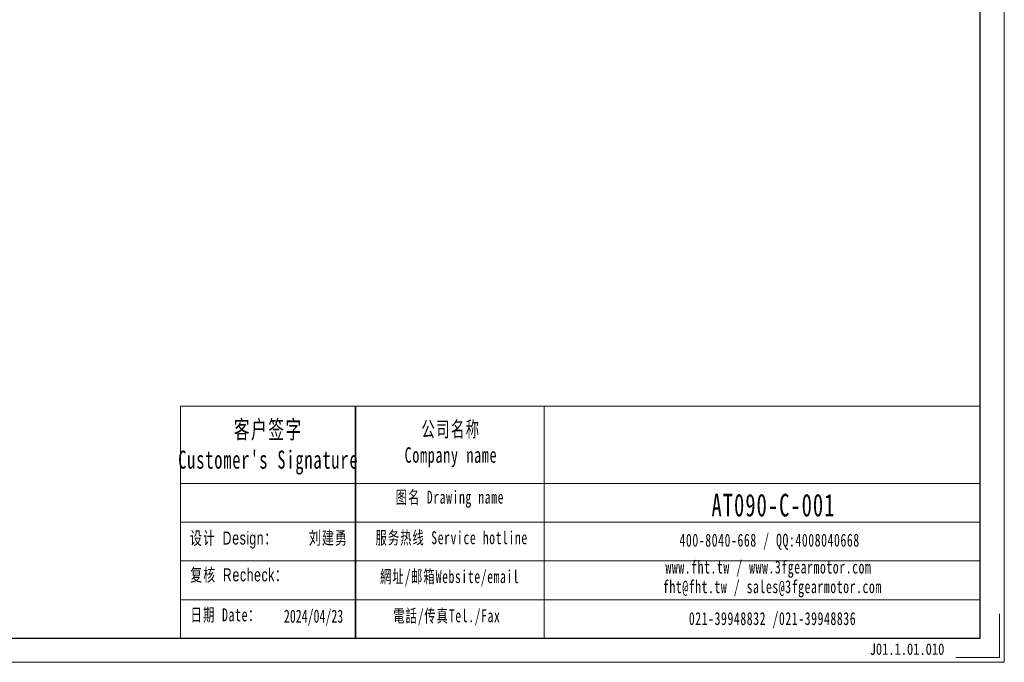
# Model space of a CAD drawing. Header units: millimetres. Extents: x 0 to 624, y 53 to 493.
# Tile 3 of 10: x 322 to 624, y 53 to 250. Entities that reach past the tile are written whole.
import ezdxf

# ---------------------------------------------------------------- set-up
doc = ezdxf.new("R2010")
doc.units = ezdxf.units.MM
doc.layers.get('0').update_dxf_attribs({"lineweight": 35})
doc.layers.add('6文字层', color=3, linetype='Continuous')
for name, color, linetype, lineweight in [('7标注层', 4, 'Continuous', 18), ('SLD-0', 7, 'Continuous', 18), ('图框_外框线', 7, 'Continuous', 18)]:
    doc.layers.add(name, color=color, linetype=linetype, lineweight=lineweight)
doc.styles.add('标准', font='txt', dxfattribs={"width": 0.667})
doc.styles.add('样式 1', font='txt', dxfattribs={"width": 0.8})

msp = doc.modelspace()

# ---------------------------------------------------------------- linework, layer by layer
msp.add_line((425.2931, 131.8804), (425.2931, 60.8673))
at = {"layer": '7标注层', "color": 0}
msp.add_line((371.7247, 131.8804), (371.7247, 60.8794), dxfattribs=at)
at = {"layer": '图框_外框线'}
for p, q in [((371.7247, 131.8804), (425.2931, 131.8804)), ((425.2931, 131.8804), (425.2931, 60.8794)), ((425.2931, 131.8804), (616.5473, 131.8804)), ((483.0093, 131.8804), (483.0093, 60.8794)), ((371.7247, 108.1873), (425.2931, 108.1873)), ((425.2931, 108.1873), (616.5473, 108.1873)), ((371.7247, 96.3408), (616.5473, 96.3408)), ((371.7247, 84.4943), (616.5473, 84.4943)), ((371.7247, 72.6477), (616.5473, 72.6477))]:
    msp.add_line(p, q, dxfattribs=at)
at = {"layer": '图框_外框线', "color": 3}
msp.add_lwpolyline([(2.6869, 53.4835), (623.9432, 53.4835), (623.9432, 492.8005), (2.6869, 492.8005)], close=True, dxfattribs=at)
at = {"layer": '图框_外框线', "color": 3, "lineweight": 25}
msp.add_lwpolyline([(39.6664, 60.8794), (616.5473, 60.8794), (616.5473, 485.4046), (39.6664, 485.4046)], close=True, dxfattribs=at)
at = {"layer": '图框_外框线', "color": 3}
msp.add_lwpolyline([(622.4641, 68.2754), (622.4641, 54.9627), (609.1514, 54.9627)], dxfattribs=at)

# ---------------------------------------------------------------- texts
at = {"layer": '6文字层', "insert": (582.7234, 59.2735), "char_height": 3.5, "width": 43.304423, "attachment_point": 1, "style": '样式 1'}
msp.add_mtext('J01.1.01.010', dxfattribs=at)
at = {"layer": 'SLD-0', "color": 1, "attachment_point": 2, "style": '标准'}
for s, insert, char_height, width in [("\\T1.1;客户签字\\PCustomer's Signature", (398.6012, 127.4971), 5.528387, 68.773699), ('\\T1.1;公司名称\\PCompany name', (454.5172, 127.2036), 4.738617, 61.350295), ('\\T1.1;图名 Drawing name', (454.1933, 106.0036), 3.948848, 50.500565), ('{\\H1.45865x;\\T1.10000;AT090-C-001}', (553.2675, 105.0501), 4.738617, 40.232722), ('{\\fSimSun|b0|i0|c134|p2;\\T1.1;设计 \\fArial|b0|i0|c0|p34;Design\\fSimSun|b0|i0|c134|p2;：}', (387.9839, 93.5064), 4, 31.971711), ('{\\fSimSun|b0|i0|c134|p2;\\T1.1;刘建勇}', (417.0208, 93.5706), 4, 31.971711), ('\\T1.1;服务热线 Service hotline', (454.7533, 93.5865), 3.948848, 56.26248), ('\\T1.1;400-8040-668 / QQ:4008040668', (552.0939, 92.832), 3.948848, 114.972312), ('\\T1.1;www.fht.tw / www.3fgearmotor.com ', (551.7298, 84.6071), 3.948848, 115.101739), ('{\\fSimSun|b0|i0|c134|p2;\\T1.1;复核 \\fArial|b0|i0|c0|p34;Recheck\\fSimSun|b0|i0|c134|p2;：}', (389.6583, 82.2541), 4, 52.134212), ('\\T1.1;網址/邮箱Website/email', (454.1384, 81.6893), 3.948848, 58.563946), ('{\\T1.10000;fht@fht.tw / sales@3fgearmotor.com }', (552.9332, 78.594), 3.948848, 115.101739), ('{\\T1.1;日期 Date：}', (385.504, 70.0227), 4, 31.971711), ('2024/04/23', (412.4503, 69.6082), 4, 31.971711), ('\\T1.1;電話/传真Tel./Fax', (453.2537, 69.6993), 3.948848, 59.268299), ('\\T1.1;021-39948832 /021-39948836 ', (552.9745, 68.8359), 3.948848, 87.888885)]:
    msp.add_mtext(s, dxfattribs=dict(at, insert=insert, char_height=char_height, width=width))

doc.saveas('drawing.dxf')
